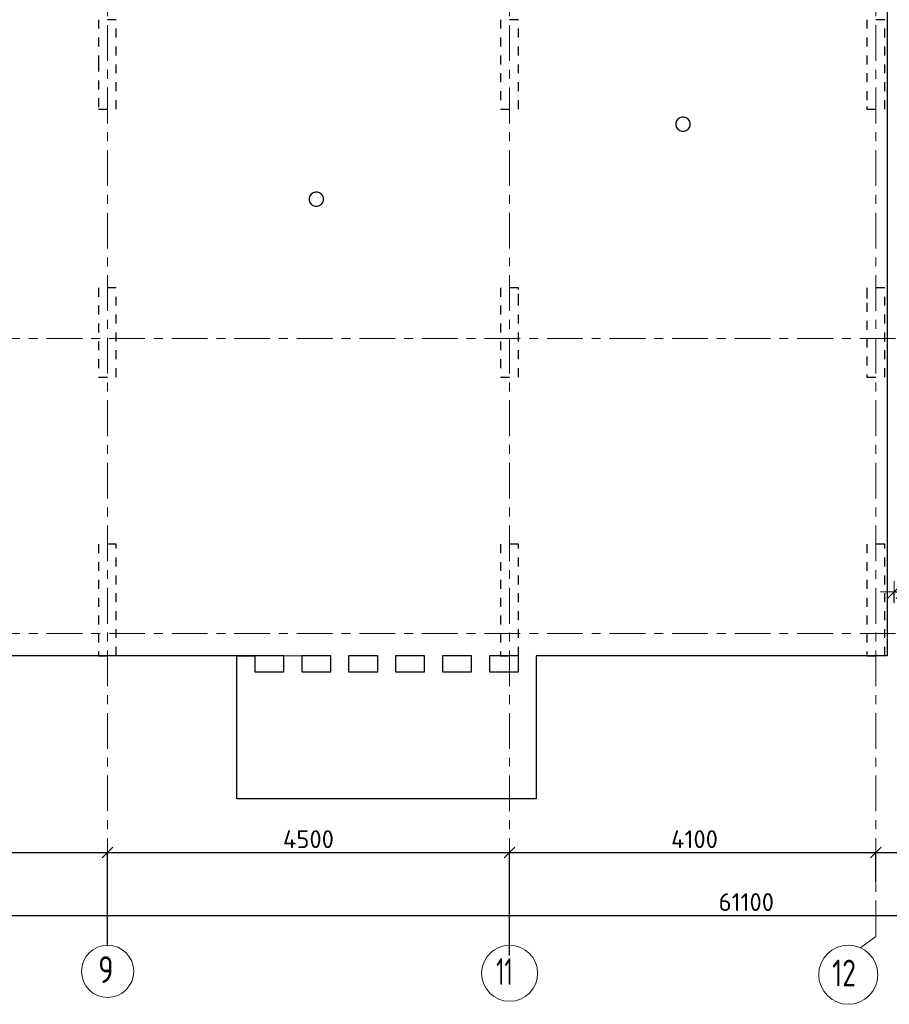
# Model space of a CAD drawing. Header units: metres. Extents: x -38 to 97, y -15 to 21.
# Tile 6 of 229: x 23 to 33, y -4 to 7. Entities that reach past the tile are written whole.
import ezdxf

# ---------------------------------------------------------------- set-up
doc = ezdxf.new("R2010")
doc.units = ezdxf.units.M
doc.header["$PDMODE"] = 65
for name, pattern in [('______11', [0.5, 0.4, -0.05, 0, -0.05]), ('______2', [0.0405, 0.03, -0.0105]), ('______5', [1.1, 0.8, -0.1, 0.1, -0.1])]:
    doc.linetypes.add(name, pattern=pattern)
for name, color, linetype, lineweight in [('XR$2$Осевая линия (1)', 7, '______5', 13), ('XR$2$Размерная линия (1)', 7, 'Continuous', 13), ('XR$5$Перекрытие (1)', 7, 'Continuous', 35), ('XR$5$Размерная линия_ общее', 7, 'Continuous', 13)]:
    doc.layers.add(name, color=color, linetype=linetype, lineweight=lineweight)
doc.layers.add('XR$7$Стена_ бетон несущ.', color=7, linetype='Continuous', lineweight=70, true_color=0xb4b496)
doc.styles.add('ISOCPEUR', font='txt')
doc.dimstyles.new('DIMSTYLE_3', dxfattribs={"dimtxt": 0.2, "dimasz": 0.2, "dimexe": 0, "dimexo": 0, "dimgap": 0.1, "dimtad": 2, "dimdec": 0, "dimlfac": 1000, "dimrnd": 5, "dimzin": 12, "dimdsep": 46, "dimtxsty": 'ISOCPEUR', "dimblk1": 'ALL_ML_STRICH', "dimblk2": 'ALL_ML_STRICH', "dimsah": 1, "dimcen": 0, "dimclrd": 7, "dimclre": 256, "dimclrt": 7, "dimadec": 0, "dimazin": 0, "dimtfac": 1, "dimtdec": 0, "dimtix": 1, "dimtmove": 2, "dimatfit": 3, "dimfxl": 0, "dimtzin": 0, "dimlwd": 0, "dimlwe": -3, "dimarcsym": 0})
doc.dimstyles.new('DIMSTYLE_4', dxfattribs={"dimtxt": 0.2, "dimasz": 0.2, "dimexe": 0, "dimexo": 0, "dimgap": 0.1, "dimtad": 0, "dimdec": 0, "dimlfac": 1000, "dimrnd": 5, "dimzin": 12, "dimdsep": 46, "dimtxsty": 'ISOCPEUR', "dimblk1": 'ALL_ML_STRICH', "dimblk2": 'ALL_ML_STRICH', "dimsah": 1, "dimcen": 0, "dimclrd": 7, "dimclre": 256, "dimclrt": 7, "dimadec": 0, "dimazin": 0, "dimtfac": 1, "dimtdec": 0, "dimtix": 1, "dimtmove": 2, "dimatfit": 3, "dimfxl": 0, "dimtvp": 1.2, "dimtzin": 0, "dimlwd": 0, "dimlwe": -3, "dimarcsym": 0})
doc.dimstyles.new('DIMSTYLE_43', dxfattribs={"dimtxt": 0.22, "dimasz": 0.25, "dimexe": 0, "dimexo": 0, "dimgap": 0.11, "dimtad": 2, "dimdec": 0, "dimlfac": 1000, "dimrnd": 5, "dimzin": 12, "dimdsep": 46, "dimtxsty": 'ISOCPEUR', "dimblk1": 'ALL_ML_STRICH', "dimblk2": 'ALL_ML_STRICH', "dimsah": 1, "dimcen": 0, "dimclrd": 7, "dimclre": 256, "dimclrt": 7, "dimadec": 0, "dimazin": 0, "dimtfac": 1, "dimtdec": 0, "dimtix": 1, "dimtmove": 2, "dimatfit": 3, "dimfxl": 0, "dimtvp": 1.2, "dimtzin": 0, "dimlwd": 0, "dimlwe": -3, "dimarcsym": 0})

# ---------------------------------------------------------------- blocks, each defined once
blk = doc.blocks.new('ALL_ML_STRICH')
at = {"color": 0, "linetype": 'ByBlock', "lineweight": -2}
for p, q in [((0, -0.5), (0, 0.5)), ((-1, 0), (0.5, 0)), ((-0.3, -0.3), (0.3, 0.3))]:
    blk.add_line(p, q, dxfattribs=at)
blk = doc.blocks.new('*D12')
at = {"layer": 'DEFPOINTS', "color": 7, "linetype": 'Continuous', "lineweight": 13, "transparency": 33554687}
for p in [(0.5, -3.103), (0.5, -3.156), (61.6, -3.14)]:
    blk.add_point(p, dxfattribs=at)
at = {"layer": 'XR$2$Размерная линия (1)', "color": 9, "linetype": 'Continuous', "lineweight": -2, "true_color": 0xc7c7c7, "transparency": 33554687}
for p, q in [((0.5, -3.123), (0.5, -3.156)), ((61.6, -3.156), (61.6, -3.156))]:
    blk.add_line(p, q, dxfattribs=at)
at = {"layer": 'XR$2$Размерная линия (1)', "color": 7, "linetype": 'Continuous', "lineweight": -2, "transparency": 33554687}
blk.add_line((0.5, -3.156), (61.6, -3.156), dxfattribs=at)
at = {"layer": 'XR$2$Размерная линия (1)', "color": 7, "linetype": 'Continuous', "lineweight": 13, "transparency": 33554687, "xscale": 0.2, "yscale": 0.2, "zscale": 0.2, "rotation": 180}
blk.add_blockref('ALL_ML_STRICH', (0.5, -3.156), dxfattribs=at)
at = {"layer": 'XR$2$Размерная линия (1)', "color": 7, "linetype": 'Continuous', "lineweight": 13, "transparency": 33554687, "xscale": 0.2, "yscale": 0.2, "zscale": 0.2}
blk.add_blockref('ALL_ML_STRICH', (61.6, -3.156), dxfattribs=at)
at = {"layer": 'XR$2$Размерная линия (1)', "color": 7, "linetype": 'Continuous', "lineweight": 13, "transparency": 33554687, "insert": (31.1, -3.006), "char_height": 0.2, "width": 1, "attachment_point": 5, "style": 'ISOCPEUR'}
blk.add_mtext('\\A1;{61100}', dxfattribs=at)
blk = doc.blocks.new('*D17')
at = {"layer": 'DEFPOINTS', "color": 7, "linetype": 'Continuous', "lineweight": 13, "transparency": 33554687}
for p in [(19.45, -2.452), (23.95, -3.521), (19.45, -3.607)]:
    blk.add_point(p, dxfattribs=at)
at = {"layer": 'XR$2$Размерная линия (1)', "color": 9, "linetype": 'Continuous', "lineweight": -2, "true_color": 0xc7c7c7, "transparency": 33554687}
for p, q in [((19.45, -3.587), (19.45, -2.452)), ((23.95, -3.501), (23.95, -2.452))]:
    blk.add_line(p, q, dxfattribs=at)
at = {"layer": 'XR$2$Размерная линия (1)', "color": 7, "linetype": 'Continuous', "lineweight": -2, "transparency": 33554687}
blk.add_line((19.45, -2.452), (23.95, -2.452), dxfattribs=at)
at = {"layer": 'XR$2$Размерная линия (1)', "color": 7, "linetype": 'Continuous', "lineweight": 13, "transparency": 33554687, "xscale": 0.2, "yscale": 0.2, "zscale": 0.2, "rotation": 180}
blk.add_blockref('ALL_ML_STRICH', (19.45, -2.452), dxfattribs=at)
at = {"layer": 'XR$2$Размерная линия (1)', "color": 7, "linetype": 'Continuous', "lineweight": 13, "transparency": 33554687, "xscale": 0.2, "yscale": 0.2, "zscale": 0.2}
blk.add_blockref('ALL_ML_STRICH', (23.95, -2.452), dxfattribs=at)
at = {"layer": 'XR$2$Размерная линия (1)', "color": 7, "linetype": 'Continuous', "lineweight": 13, "transparency": 33554687, "insert": (21.7, -2.302), "char_height": 0.2, "width": 0.8, "attachment_point": 5, "style": 'ISOCPEUR'}
blk.add_mtext('\\A1;{4500}', dxfattribs=at)
blk = doc.blocks.new('*D18')
at = {"layer": 'DEFPOINTS', "color": 7, "linetype": 'Continuous', "lineweight": 13, "transparency": 33554687}
for p in [(23.95, -2.452), (23.95, -3.521), (28.45, -3.623)]:
    blk.add_point(p, dxfattribs=at)
at = {"layer": 'XR$2$Размерная линия (1)', "color": 9, "linetype": 'Continuous', "lineweight": -2, "true_color": 0xc7c7c7, "transparency": 33554687}
for p, q in [((23.95, -3.501), (23.95, -2.452)), ((28.45, -3.603), (28.45, -2.452))]:
    blk.add_line(p, q, dxfattribs=at)
at = {"layer": 'XR$2$Размерная линия (1)', "color": 7, "linetype": 'Continuous', "lineweight": -2, "transparency": 33554687}
blk.add_line((23.95, -2.452), (28.45, -2.452), dxfattribs=at)
at = {"layer": 'XR$2$Размерная линия (1)', "color": 7, "linetype": 'Continuous', "lineweight": 13, "transparency": 33554687, "xscale": 0.2, "yscale": 0.2, "zscale": 0.2, "rotation": 180}
blk.add_blockref('ALL_ML_STRICH', (23.95, -2.452), dxfattribs=at)
at = {"layer": 'XR$2$Размерная линия (1)', "color": 7, "linetype": 'Continuous', "lineweight": 13, "transparency": 33554687, "xscale": 0.2, "yscale": 0.2, "zscale": 0.2}
blk.add_blockref('ALL_ML_STRICH', (28.45, -2.452), dxfattribs=at)
at = {"layer": 'XR$2$Размерная линия (1)', "color": 7, "linetype": 'Continuous', "lineweight": 13, "transparency": 33554687, "insert": (26.2, -2.302), "char_height": 0.2, "width": 0.8, "attachment_point": 5, "style": 'ISOCPEUR'}
blk.add_mtext('\\A1;{4500}', dxfattribs=at)
blk = doc.blocks.new('*D19')
at = {"layer": 'DEFPOINTS', "color": 7, "linetype": 'Continuous', "lineweight": 13, "transparency": 33554687}
for p in [(28.45, -2.452), (32.55, -2.802), (28.45, -3.623)]:
    blk.add_point(p, dxfattribs=at)
at = {"layer": 'XR$2$Размерная линия (1)', "color": 9, "linetype": 'Continuous', "lineweight": -2, "true_color": 0xc7c7c7, "transparency": 33554687}
for p, q in [((28.45, -3.603), (28.45, -2.452)), ((32.55, -2.782), (32.55, -2.452))]:
    blk.add_line(p, q, dxfattribs=at)
at = {"layer": 'XR$2$Размерная линия (1)', "color": 7, "linetype": 'Continuous', "lineweight": -2, "transparency": 33554687}
blk.add_line((28.45, -2.452), (32.55, -2.452), dxfattribs=at)
at = {"layer": 'XR$2$Размерная линия (1)', "color": 7, "linetype": 'Continuous', "lineweight": 13, "transparency": 33554687, "xscale": 0.2, "yscale": 0.2, "zscale": 0.2, "rotation": 180}
blk.add_blockref('ALL_ML_STRICH', (28.45, -2.452), dxfattribs=at)
at = {"layer": 'XR$2$Размерная линия (1)', "color": 7, "linetype": 'Continuous', "lineweight": 13, "transparency": 33554687, "xscale": 0.2, "yscale": 0.2, "zscale": 0.2}
blk.add_blockref('ALL_ML_STRICH', (32.55, -2.452), dxfattribs=at)
at = {"layer": 'XR$2$Размерная линия (1)', "color": 7, "linetype": 'Continuous', "lineweight": 13, "transparency": 33554687, "insert": (30.52, -2.302), "char_height": 0.2, "width": 0.8, "attachment_point": 5, "style": 'ISOCPEUR'}
blk.add_mtext('\\A1;{4100}', dxfattribs=at)
blk = doc.blocks.new('*D20')
at = {"layer": 'DEFPOINTS', "color": 7, "linetype": 'Continuous', "lineweight": 13, "transparency": 33554687}
for p in [(32.55, -2.452), (32.55, -2.802), (32.85, -2.818)]:
    blk.add_point(p, dxfattribs=at)
at = {"layer": 'XR$2$Размерная линия (1)', "color": 9, "linetype": 'Continuous', "lineweight": -2, "true_color": 0xc7c7c7, "transparency": 33554687}
for p, q in [((32.55, -2.782), (32.55, -2.452)), ((32.85, -2.798), (32.85, -2.452))]:
    blk.add_line(p, q, dxfattribs=at)
at = {"layer": 'XR$2$Размерная линия (1)', "color": 7, "linetype": 'Continuous', "lineweight": -2, "transparency": 33554687}
blk.add_line((32.55, -2.452), (32.85, -2.452), dxfattribs=at)
at = {"layer": 'XR$2$Размерная линия (1)', "color": 7, "linetype": 'Continuous', "lineweight": 13, "transparency": 33554687, "xscale": 0.2, "yscale": 0.2, "zscale": 0.2, "rotation": 180}
blk.add_blockref('ALL_ML_STRICH', (32.55, -2.452), dxfattribs=at)
at = {"layer": 'XR$2$Размерная линия (1)', "color": 7, "linetype": 'Continuous', "lineweight": 13, "transparency": 33554687, "xscale": 0.2, "yscale": 0.2, "zscale": 0.2}
blk.add_blockref('ALL_ML_STRICH', (32.85, -2.452), dxfattribs=at)
at = {"layer": 'XR$2$Размерная линия (1)', "color": 7, "linetype": 'Continuous', "lineweight": 13, "transparency": 33554687, "insert": (33.178, -2.7), "char_height": 0.2, "width": 0.6, "attachment_point": 5, "style": 'ISOCPEUR'}
blk.add_mtext('\\A1;{300}', dxfattribs=at)
blk = doc.blocks.new('*D666')
at = {"layer": 'DEFPOINTS', "color": 7, "linetype": 'Continuous', "lineweight": 13, "transparency": 33554687}
for p in [(32.753, 0.465), (32.85, 0.349), (32.753, 0.251)]:
    blk.add_point(p, dxfattribs=at)
at = {"layer": 'XR$5$Размерная линия_ общее', "color": 253, "linetype": 'Continuous', "lineweight": -2, "true_color": 0xa0a0a0, "transparency": 33554687}
for p, q in [((32.753, 0.351), (32.753, 0.465)), ((32.85, 0.449), (32.85, 0.465))]:
    blk.add_line(p, q, dxfattribs=at)
at = {"layer": 'XR$5$Размерная линия_ общее', "color": 7, "linetype": 'Continuous', "lineweight": -2, "transparency": 33554687}
blk.add_line((32.753, 0.465), (32.85, 0.465), dxfattribs=at)
at = {"layer": 'XR$5$Размерная линия_ общее', "color": 7, "linetype": 'Continuous', "lineweight": 13, "transparency": 33554687, "xscale": 0.25, "yscale": 0.25, "zscale": 0.25}
blk.add_blockref('ALL_ML_STRICH', (32.85, 0.465), dxfattribs=at)
at = {"layer": 'XR$5$Размерная линия_ общее', "color": 7, "linetype": 'Continuous', "lineweight": 13, "transparency": 33554687, "xscale": 0.25, "yscale": 0.25, "zscale": 0.25, "rotation": 180}
blk.add_blockref('ALL_ML_STRICH', (32.753, 0.465), dxfattribs=at)
at = {"layer": 'XR$5$Размерная линия_ общее', "color": 7, "linetype": 'Continuous', "lineweight": 13, "transparency": 33554687, "insert": (33.067, 0.916), "char_height": 0.22, "width": 0.44, "attachment_point": 5, "style": 'ISOCPEUR'}
blk.add_mtext('\\A1;{95}', dxfattribs=at)

msp = doc.modelspace()

# ---------------------------------------------------------------- linework, layer by layer
at = {"layer": 'XR$2$Осевая линия (1)', "color": 253, "linetype": '______11', "lineweight": 13, "true_color": 0xa0a0a0, "transparency": 33554687}
for p, q in [((32.55, -3.39), (32.55, 19.78)), ((28.45, -3.39), (28.45, 8.92)), ((23.95, -3.39), (23.95, 8.13)), ((-2.63, 3.3), (62.6, 3.3)), ((-2.63, 0), (62.6, 0)), ((32.3812, -3.5157), (32.55, -3.39))]:
    msp.add_line(p, q, dxfattribs=at)
at = {"layer": 'XR$2$Осевая линия (1)', "color": 7, "linetype": 'Continuous', "lineweight": 13, "transparency": 33554687}
for centre, radius in [((23.9524, -3.7819), 0.2924), ((28.4509, -3.8029), 0.3134), ((32.2404, -3.8199), 0.3304)]:
    msp.add_circle(centre, radius, dxfattribs=at)
at = {"layer": 'XR$5$Перекрытие (1)', "color": 7, "linetype": 'Continuous', "lineweight": 25, "transparency": 33554687}
for p, q in [((32.675, 16.6502), (32.675, -0.25)), ((30.3201, 5.7369), (30.3123, 5.7129)), ((30.3349, 5.7573), (30.3201, 5.7369)), ((30.3553, 5.7721), (30.3349, 5.7573)), ((30.3793, 5.7799), (30.3553, 5.7721)), ((30.4046, 5.7799), (30.3793, 5.7799)), ((30.4286, 5.7721), (30.4046, 5.7799)), ((30.449, 5.7573), (30.4286, 5.7721)), ((30.4638, 5.7369), (30.449, 5.7573)), ((30.4716, 5.7129), (30.4638, 5.7369)), ((30.3123, 5.7129), (30.3123, 5.6876)), ((30.3123, 5.6876), (30.3201, 5.6636)), ((30.3201, 5.6636), (30.3349, 5.6432)), ((30.3349, 5.6432), (30.3553, 5.6284)), ((30.3553, 5.6284), (30.3793, 5.6206)), ((30.3793, 5.6206), (30.4046, 5.6206)), ((30.4046, 5.6206), (30.4286, 5.6284)), ((30.4286, 5.6284), (30.449, 5.6432)), ((30.449, 5.6432), (30.4638, 5.6636)), ((30.4638, 5.6636), (30.4716, 5.6876)), ((30.4716, 5.6876), (30.4716, 5.7129)), ((26.2162, 4.8976), (26.2084, 4.8736)), ((26.2084, 4.8736), (26.2084, 4.8483)), ((26.231, 4.918), (26.2162, 4.8976)), ((26.2514, 4.9328), (26.231, 4.918)), ((26.2754, 4.9406), (26.2514, 4.9328)), ((26.3006, 4.9406), (26.2754, 4.9406)), ((26.3246, 4.9328), (26.3006, 4.9406)), ((26.3451, 4.918), (26.3246, 4.9328)), ((26.3599, 4.8976), (26.3451, 4.918)), ((26.3677, 4.8736), (26.3599, 4.8976)), ((26.3677, 4.8483), (26.3677, 4.8736)), ((26.2084, 4.8483), (26.2162, 4.8243)), ((26.2162, 4.8243), (26.231, 4.8039)), ((26.231, 4.8039), (26.2514, 4.7891)), ((26.2514, 4.7891), (26.2754, 4.7813)), ((26.2754, 4.7813), (26.3006, 4.7813)), ((26.3006, 4.7813), (26.3246, 4.7891)), ((26.3246, 4.7891), (26.3451, 4.8039)), ((26.3451, 4.8039), (26.3599, 4.8243)), ((26.3599, 4.8243), (26.3677, 4.8483)), ((25.925, -0.2499), (19.55, -0.2498)), ((25.4, -0.5099), (25.4, -0.2499)), ((25.4, -0.2499), (25.6, -0.2499)), ((25.6, -0.2499), (25.6, -0.4298)), ((25.925, -0.4298), (25.925, -0.2499)), ((26.125, -0.2499), (26.125, -0.4298)), ((26.45, -0.2499), (26.125, -0.2499)), ((26.45, -0.4298), (26.45, -0.2499)), ((26.65, -0.2499), (26.65, -0.4298)), ((26.975, -0.2499), (26.65, -0.2499)), ((26.975, -0.4298), (26.975, -0.2499)), ((27.175, -0.2499), (27.175, -0.4298)), ((27.5, -0.2499), (27.175, -0.2499)), ((27.5, -0.4298), (27.5, -0.2499)), ((27.7, -0.2499), (27.7, -0.4298)), ((28.025, -0.2499), (27.7, -0.2499)), ((28.025, -0.4298), (28.025, -0.2499)), ((28.225, -0.2499), (28.225, -0.4298)), ((28.55, -0.2499), (28.225, -0.2499)), ((28.55, -0.4298), (28.55, -0.2499)), ((28.75, -0.2499), (28.75, -0.5099)), ((32.675, -0.25), (28.75, -0.2499)), ((25.6, -0.4298), (25.925, -0.4298)), ((26.125, -0.4298), (26.45, -0.4298)), ((26.65, -0.4298), (26.975, -0.4298)), ((27.175, -0.4298), (27.5, -0.4298)), ((27.7, -0.4298), (28.025, -0.4298)), ((28.225, -0.4298), (28.55, -0.4298)), ((25.4, -1.8498), (25.4, -0.5099)), ((28.75, -0.5099), (28.75, -1.8498)), ((28.75, -1.8498), (25.4, -1.8498))]:
    msp.add_line(p, q, dxfattribs=at)
at = {"layer": 'XR$5$Перекрытие (1)', "color": 7, "linetype": '______2', "lineweight": 18, "transparency": 33554687}
for p, q in [((25.925, -0.2499), (26.125, -0.2499)), ((26.125, -0.2499), (25.925, -0.2499))]:
    msp.add_line(p, q, dxfattribs=at)
at = {"layer": 'XR$7$Стена_ бетон несущ.', "color": 253, "linetype": '______2', "lineweight": -3, "true_color": 0xa0a0a0, "transparency": 33554687}
for p, q in [((24.05, 6.87), (23.85, 6.87)), ((23.85, 6.87), (23.85, 6.67)), ((24.05, 6.67), (24.05, 6.87)), ((28.55, 6.87), (28.35, 6.87)), ((28.35, 6.87), (28.35, 5.87)), ((28.55, 5.87), (28.55, 6.87)), ((32.65, 6.87), (32.45, 6.87)), ((32.45, 6.87), (32.45, 5.8989)), ((32.65, 5.87), (32.65, 6.87)), ((23.85, 6.67), (23.85, 6.47)), ((24.05, 5.87), (24.05, 6.67)), ((23.85, 6.47), (23.85, 6.39)), ((23.85, 6.39), (23.85, 5.87)), ((23.85, 5.87), (24.05, 5.87)), ((28.35, 5.87), (28.55, 5.87)), ((32.45, 5.8989), (32.45, 5.87)), ((32.45, 5.87), (32.65, 5.87)), ((24.05, 3.87), (23.85, 3.87)), ((23.85, 3.87), (23.85, 2.87)), ((24.05, 2.87), (24.05, 3.87)), ((28.55, 3.87), (28.35, 3.87)), ((28.35, 3.87), (28.35, 2.87)), ((28.55, 3.85), (28.55, 3.87)), ((32.65, 3.87), (32.45, 3.87)), ((32.45, 3.87), (32.45, 3.85)), ((32.65, 2.87), (32.65, 3.87)), ((28.55, 3.7), (28.55, 3.85)), ((32.45, 3.85), (32.45, 3.7)), ((28.55, 2.87), (28.55, 3.7)), ((32.45, 3.7), (32.45, 2.87)), ((23.85, 2.87), (24.05, 2.87)), ((28.35, 2.87), (28.55, 2.87)), ((32.45, 2.87), (32.65, 2.87)), ((24.05, 1), (23.85, 1)), ((23.85, 1), (23.85, -0.25)), ((24.05, -0.25), (24.05, 1)), ((28.55, 1), (28.35, 1)), ((28.35, 1), (28.35, -0.25)), ((28.55, -0.25), (28.55, 1)), ((32.45, 1), (32.45, -0.25)), ((32.65, 1), (32.45, 1)), ((32.65, -0.25), (32.65, 1)), ((32.65, 1), (32.65, 1)), ((23.85, -0.25), (24.05, -0.25)), ((28.35, -0.25), (28.55, -0.25)), ((32.45, -0.25), (32.65, -0.25))]:
    msp.add_line(p, q, dxfattribs=at)

# ---------------------------------------------------------------- texts
at = {"layer": 'XR$2$Осевая линия (1)', "color": 7, "linetype": 'Continuous', "lineweight": 13, "transparency": 33554687, "char_height": 0.3, "attachment_point": 7, "style": 'ISOCPEUR'}
for s, insert, width in [('\\W0.78;9', (23.8474, -3.9124), 0.326407), ('\\W0.62;11', (28.3009, -3.9334), 0.39375), ('\\W0.75;12', (32.0604, -3.9504), 0.472281)]:
    msp.add_mtext(s, dxfattribs=dict(at, insert=insert, width=width))

# ---------------------------------------------------------------- dimensions: what is measured, and where the dimension line sits
at = {"layer": 'XR$2$Размерная линия (1)', "color": 7, "linetype": 'Continuous', "lineweight": 13, "transparency": 33554687}
for base, p1, p2, dimstyle, picture, middle in [((23.95, -2.452), (19.45, -3.5875), (23.95, -3.5008), 'DIMSTYLE_3', '*D17', (21.7, -2.302)), ((28.45, -2.452), (23.95, -3.5008), (28.45, -3.6033), 'DIMSTYLE_3', '*D18', (26.2, -2.302)), ((32.55, -2.452), (28.45, -3.6033), (32.55, -2.7816), 'DIMSTYLE_3', '*D19', (30.52, -2.302)), ((32.85, -2.452), (32.55, -2.7816), (32.85, -2.7982), 'DIMSTYLE_4', '*D20', (33.1784, -2.6996)), ((61.6, -3.1563), (0.5, -3.1233), (61.6, -3.1563), 'DIMSTYLE_3', '*D12', (31.1, -3.0063))]:
    dim = msp.add_linear_dim(base=base, p1=p1, p2=p2, dimstyle=dimstyle, override={"dimpost": '<>', "dimclrd": 7, "dimclre": 9, "dimclrt": 7, "dimlwd": 0, "dimlwe": 65533}, dxfattribs=at)
    dim.commit()
    dim.dimension.update_dxf_attribs({"geometry": picture, "text_midpoint": middle, "dimtype": 160})
at = {"layer": 'XR$5$Размерная линия_ общее', "color": 7, "linetype": 'Continuous', "lineweight": 13, "transparency": 33554687}
dim = msp.add_linear_dim(base=(32.85, 0.4653), p1=(32.7529, 0.3512), p2=(32.85, 0.4488), dimstyle='DIMSTYLE_43', override={"dimpost": '<>', "dimclrd": 7, "dimclre": 253, "dimclrt": 7, "dimlwd": 0, "dimlwe": 65533}, dxfattribs=at)
dim.commit()
dim.dimension.update_dxf_attribs({"geometry": '*D666', "text_midpoint": (33.0673, 0.9155), "dimtype": 160})

doc.saveas('drawing.dxf')
